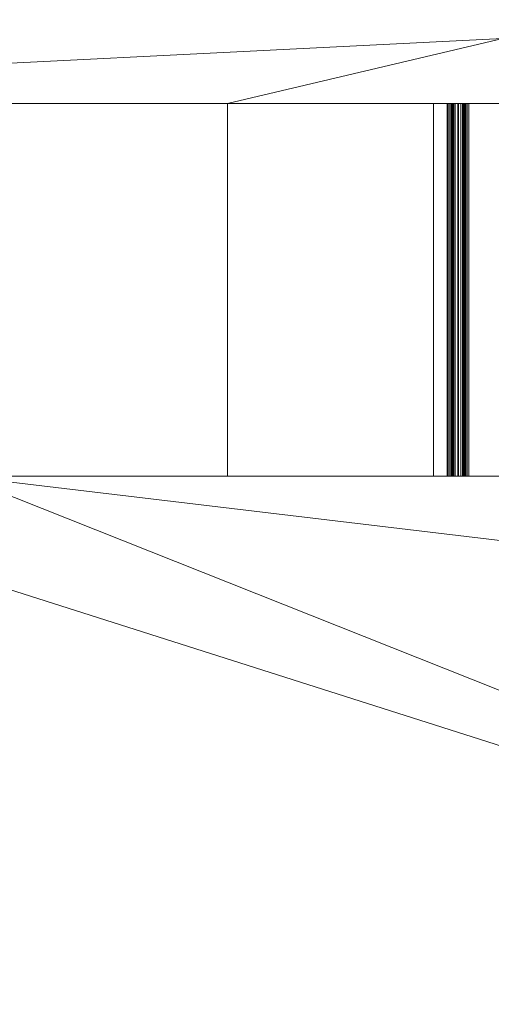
# Model space of a CAD drawing. Header units: millimetres. Extents: x -740 to 768, y -616 to 1219.
# Tile 14 of 256: x 138 to 258, y -182 to 69. Entities that reach past the tile are written whole.
import ezdxf

# ---------------------------------------------------------------- set-up
doc = ezdxf.new("R2010")
doc.units = ezdxf.units.MM
doc.layers.add('A-GENM', color=13, linetype='Continuous')

# ---------------------------------------------------------------- blocks, each defined once
blk = doc.blocks.new('QS3200 - QS3200wDiverterMixerControls-181977-_3D_')
at = {"layer": 'A-GENM', "lineweight": 5}
mesh = blk.add_polyface(dxfattribs=at)
corners = [(-175.5, 47.5, -89.04), (-175.45, 47.5, -89.42), (-175.3, 47.5, -89.77), (-175.07, 47.5, -90.07), (-174.77, 47.5, -90.3), (-174.42, 47.5, -90.45), (-174.04, 47.5, -90.5), (-140.5, 47.5, -90.5), (-140.5, 47.5, -93), (-174.05, 47.5, -93), (-175.08, 47.5, -92.87), (-176.03, 47.5, -92.47), (-176.84, 47.5, -91.84), (-177.47, 47.5, -91.03), (-177.87, 47.5, -90.08), (-178, 47.5, -89.05), (-178, 47.5, -32), (-178.05, 47.5, -31.61), (-178.2, 47.5, -31.25), (-178.44, 47.5, -30.94), (-178.75, 47.5, -30.7), (-179.11, 47.5, -30.55), (-179.5, 47.5, -30.5), (-235.5, 47.5, -30.5), (-235.5, 47.5, -28), (-179.46, 47.5, -28), (-178.43, 47.5, -28.13), (-177.48, 47.5, -28.53), (-176.66, 47.5, -29.16), (-176.03, 47.5, -29.98), (-175.63, 47.5, -30.93), (-175.5, 47.5, -31.96)]
mesh.append_faces([[corners[k] for k in face] for face in [(18, 29, 30, 17), (17, 30, 31), (27, 19, 20), (9, 5, 6, 8), (11, 3, 4, 10), (10, 4, 5, 9), (1, 14, 15, 0), (0, 15, 16), (14, 1, 2, 13), (13, 2, 3, 12), (3, 11, 12)]], dxfattribs={"vtx0": -1, "vtx2": -1})
mesh.append_faces([[corners[k] for k in face] for face in [(24, 25, 22, 23)]], dxfattribs={"vtx1": -1})
mesh.append_faces([[corners[k] for k in face] for face in [(28, 29, 19, 27), (18, 19, 29)]], dxfattribs={"vtx1": -1, "vtx2": -1})
mesh.append_faces([[corners[k] for k in face] for face in [(16, 17, 31, 0), (25, 26, 21, 22), (26, 27, 20, 21)]], dxfattribs={"vtx1": -1, "vtx3": -1})
mesh.append_faces([[corners[k] for k in face] for face in [(6, 7, 8)]], dxfattribs={"vtx2": -1})
mesh = blk.add_polyface(dxfattribs=at)
corners = [(-179.46, -47.5, -28), (-179.46, 47.5, -28), (-235.5, 47.5, -28), (-235.5, -47.5, -28)]
mesh.append_faces([[corners[k] for k in face] for face in [(0, 1, 2, 3)]])
mesh = blk.add_polyface(dxfattribs=at)
corners = [(-235.5, -47.5, -28), (-235.5, 47.5, -28), (-235.5, 47.5, -30.5), (-235.5, -47.5, -30.5)]
mesh.append_faces([[corners[k] for k in face] for face in [(0, 1, 2, 3)]])
mesh = blk.add_polyface(dxfattribs=at)
corners = [(-235.5, -47.5, -30.5), (-235.5, 47.5, -30.5), (-179.5, 47.5, -30.5), (-179.5, -47.5, -30.5)]
mesh.append_faces([[corners[k] for k in face] for face in [(0, 1, 2, 3)]])
mesh = blk.add_polyface(dxfattribs=at)
corners = [(-178, -47.5, -32), (-178.05, -47.5, -31.61), (-178.2, -47.5, -31.25), (-178.44, -47.5, -30.94), (-178.75, -47.5, -30.7), (-179.11, -47.5, -30.55), (-179.5, -47.5, -30.5), (-179.5, 47.5, -30.5), (-179.11, 47.5, -30.55), (-178.75, 47.5, -30.7), (-178.44, 47.5, -30.94), (-178.2, 47.5, -31.25), (-178.05, 47.5, -31.61), (-178, 47.5, -32)]
mesh.append_faces([[corners[k] for k in face] for face in [(8, 5, 6, 7)]], dxfattribs={"vtx0": -1})
mesh.append_faces([[corners[k] for k in face] for face in [(9, 4, 5, 8), (4, 9, 10, 3), (12, 1, 2, 11), (3, 10, 11, 2)]], dxfattribs={"vtx0": -1, "vtx2": -1})
mesh.append_faces([[corners[k] for k in face] for face in [(13, 0, 1, 12)]], dxfattribs={"vtx2": -1})
mesh = blk.add_polyface(dxfattribs=at)
corners = [(-179.46, -47.5, -28), (-178.43, -47.5, -28.13), (-177.48, -47.5, -28.53), (-176.66, -47.5, -29.16), (-176.03, -47.5, -29.98), (-175.63, -47.5, -30.93), (-175.5, -47.5, -31.96), (-175.5, 47.5, -31.96), (-175.63, 47.5, -30.93), (-176.03, 47.5, -29.98), (-176.66, 47.5, -29.16), (-177.48, 47.5, -28.53), (-178.43, 47.5, -28.13), (-179.46, 47.5, -28)]
mesh.append_faces([[corners[k] for k in face] for face in [(1, 12, 13, 0)]], dxfattribs={"vtx0": -1})
mesh.append_faces([[corners[k] for k in face] for face in [(5, 8, 9, 4), (4, 9, 10, 3), (2, 11, 12, 1), (11, 2, 3, 10)]], dxfattribs={"vtx0": -1, "vtx2": -1})
mesh.append_faces([[corners[k] for k in face] for face in [(6, 7, 8, 5)]], dxfattribs={"vtx2": -1})
mesh = blk.add_polyface(dxfattribs=at)
corners = [(-178, -47.5, -32), (-178, 47.5, -32), (-178, 47.5, -89.05), (-178, -47.5, -89.05)]
mesh.append_faces([[corners[k] for k in face] for face in [(0, 1, 2, 3)]])
mesh = blk.add_polyface(dxfattribs=at)
corners = [(-174.05, -47.5, -93), (-175.08, -47.5, -92.87), (-176.03, -47.5, -92.47), (-176.84, -47.5, -91.84), (-177.47, -47.5, -91.03), (-177.87, -47.5, -90.08), (-178, -47.5, -89.05), (-178, 47.5, -89.05), (-177.87, 47.5, -90.08), (-177.47, 47.5, -91.03), (-176.84, 47.5, -91.84), (-176.03, 47.5, -92.47), (-175.08, 47.5, -92.87), (-174.05, 47.5, -93)]
mesh.append_faces([[corners[k] for k in face] for face in [(1, 12, 13, 0)]], dxfattribs={"vtx0": -1})
mesh.append_faces([[corners[k] for k in face] for face in [(9, 4, 5, 8), (2, 11, 12, 1), (11, 2, 3, 10)]], dxfattribs={"vtx0": -1, "vtx2": -1})
mesh.append_faces([[corners[k] for k in face] for face in [(7, 8, 5, 6)]], dxfattribs={"vtx1": -1})
mesh.append_faces([[corners[k] for k in face] for face in [(3, 4, 9, 10)]], dxfattribs={"vtx1": -1, "vtx3": -1})
mesh = blk.add_polyface(dxfattribs=at)
corners = [(-175.5, -47.5, -89.04), (-175.5, 47.5, -89.04), (-175.5, 47.5, -31.96), (-175.5, -47.5, -31.96)]
mesh.append_faces([[corners[k] for k in face] for face in [(0, 1, 2, 3)]])
mesh = blk.add_polyface(dxfattribs=at)
corners = [(-175.5, -47.5, -89.04), (-175.45, -47.5, -89.42), (-175.3, -47.5, -89.77), (-175.07, -47.5, -90.07), (-174.77, -47.5, -90.3), (-174.42, -47.5, -90.45), (-174.04, -47.5, -90.5), (-174.04, 47.5, -90.5), (-174.42, 47.5, -90.45), (-174.77, 47.5, -90.3), (-175.07, 47.5, -90.07), (-175.3, 47.5, -89.77), (-175.45, 47.5, -89.42), (-175.5, 47.5, -89.04)]
mesh.append_faces([[corners[k] for k in face] for face in [(8, 5, 6, 7)]], dxfattribs={"vtx0": -1})
mesh.append_faces([[corners[k] for k in face] for face in [(9, 4, 5, 8), (4, 9, 10, 3), (12, 1, 2, 11), (3, 10, 11, 2)]], dxfattribs={"vtx0": -1, "vtx2": -1})
mesh.append_faces([[corners[k] for k in face] for face in [(13, 0, 1, 12)]], dxfattribs={"vtx2": -1})
mesh = blk.add_polyface(dxfattribs=at)
corners = [(-174.05, -47.5, -93), (-174.05, 47.5, -93), (-140.5, 47.5, -93), (-140.5, -47.5, -93)]
mesh.append_faces([[corners[k] for k in face] for face in [(0, 1, 2, 3)]])
mesh = blk.add_polyface(dxfattribs=at)
corners = [(-140.5, -47.5, -90.5), (-140.5, 47.5, -90.5), (-174.04, 47.5, -90.5), (-174.04, -47.5, -90.5)]
mesh.append_faces([[corners[k] for k in face] for face in [(0, 1, 2, 3)]])
mesh = blk.add_polyface(dxfattribs=at)
corners = [(-175.5, -47.5, -89.04), (-175.5, -47.5, -31.96), (-175.63, -47.5, -30.93), (-176.03, -47.5, -29.98), (-176.66, -47.5, -29.16), (-177.48, -47.5, -28.53), (-178.43, -47.5, -28.13), (-179.46, -47.5, -28), (-235.5, -47.5, -28), (-235.5, -47.5, -30.5), (-179.5, -47.5, -30.5), (-179.11, -47.5, -30.55), (-178.75, -47.5, -30.7), (-178.44, -47.5, -30.94), (-178.2, -47.5, -31.25), (-178.05, -47.5, -31.61), (-178, -47.5, -32), (-178, -47.5, -89.05), (-177.87, -47.5, -90.08), (-177.47, -47.5, -91.03), (-176.84, -47.5, -91.84), (-176.03, -47.5, -92.47), (-175.08, -47.5, -92.87), (-174.05, -47.5, -93), (-140.5, -47.5, -93), (-140.5, -47.5, -90.5), (-174.04, -47.5, -90.5), (-174.42, -47.5, -90.45), (-174.77, -47.5, -90.3), (-175.07, -47.5, -90.07), (-175.3, -47.5, -89.77), (-175.45, -47.5, -89.42)]
mesh.append_faces([[corners[k] for k in face] for face in [(26, 23, 24, 25)]], dxfattribs={"vtx0": -1})
mesh.append_faces([[corners[k] for k in face] for face in [(17, 0, 16), (30, 19, 29), (3, 14, 2)]], dxfattribs={"vtx0": -1, "vtx1": -1})
mesh.append_faces([[corners[k] for k in face] for face in [(27, 22, 23, 26), (28, 21, 22, 27), (21, 28, 29), (1, 15, 16, 0), (2, 14, 15, 1), (13, 4, 5, 12)]], dxfattribs={"vtx0": -1, "vtx2": -1})
mesh.append_faces([[corners[k] for k in face] for face in [(29, 19, 20, 21)]], dxfattribs={"vtx0": -1, "vtx3": -1})
mesh.append_faces([[corners[k] for k in face] for face in [(9, 10, 8)]], dxfattribs={"vtx1": -1})
mesh.append_faces([[corners[k] for k in face] for face in [(5, 6, 12)]], dxfattribs={"vtx1": -1, "vtx2": -1})
mesh.append_faces([[corners[k] for k in face] for face in [(18, 19, 30, 31), (17, 18, 31, 0), (13, 14, 3, 4), (10, 11, 7, 8), (11, 12, 6, 7)]], dxfattribs={"vtx1": -1, "vtx3": -1})

msp = doc.modelspace()

# ---------------------------------------------------------------- block references
at = {"layer": 'A-GENM', "lineweight": 5}
msp.add_blockref('QS3200 - QS3200wDiverterMixerControls-181977-_3D_', (425.97, 0, -0.49), dxfattribs=at)

# ---------------------------------------------------------------- meshes
mesh = msp.add_polyface(dxfattribs=at)
corners = [(767.87, 1219.2, -0.49), (-740, 1219.2, -0.49), (-740, -615.94, -0.49), (767.87, -615.94, -0.49), (260.61, -47.5, -0.49), (190.47, -47.5, -0.49), (190.47, 47.5, -0.49), (260.61, 47.5, -0.49), (260.61, 64.04, -0.49), (590.22, 64.04, -0.49), (590.22, 47.5, -0.49), (661.47, 47.5, -0.49), (661.47, -47.5, -0.49), (590.22, -47.5, -0.49), (590.22, -63.96, -0.49), (557.76, -63.96, -0.49), (557.76, -172.98, -0.49), (437.76, -172.98, -0.49), (437.76, -63.96, -0.49), (260.61, -63.96, -0.49), (-64, -47.5, -0.49), (-122.5, -47.5, -0.49), (-122.5, 47.5, -0.49), (-64, 47.5, -0.49), (-64, 54.21, -0.49), (64, 54.21, -0.49), (64, 47.5, -0.49), (122.5, 47.5, -0.49), (122.5, -47.5, -0.49), (64, -47.5, -0.49), (64, -53.79, -0.49), (-64, -53.79, -0.49), (-364, -47.5, -0.49), (-422.5, -47.5, -0.49), (-422.5, 47.5, -0.49), (-364, 47.5, -0.49), (-364, 54.21, -0.49), (-236, 54.21, -0.49), (-236, 47.5, -0.49), (-177.5, 47.5, -0.49), (-177.5, -47.5, -0.49), (-236, -47.5, -0.49), (-236, -53.79, -0.49), (-364, -53.79, -0.49)]
mesh.append_faces([[corners[k] for k in face] for face in [(11, 0, 9, 10), (9, 0, 8), (5, 28, 19, 4), (39, 22, 37, 38), (21, 42, 31, 20), (42, 21, 40, 41)]], dxfattribs={"vtx0": -1, "vtx1": -1})
mesh.append_faces([[corners[k] for k in face] for face in [(28, 17, 19), (3, 17, 30, 2)]], dxfattribs={"vtx0": -1, "vtx1": -1, "vtx2": -1})
mesh.append_faces([[corners[k] for k in face] for face in [(27, 6, 8, 25), (16, 3, 12, 14)]], dxfattribs={"vtx0": -1, "vtx1": -1, "vtx2": -1, "vtx3": -1})
mesh.append_faces([[corners[k] for k in face] for face in [(25, 8, 0, 1)]], dxfattribs={"vtx0": -1, "vtx1": -1, "vtx3": -1})
mesh.append_faces([[corners[k] for k in face] for face in [(6, 27, 28, 5), (3, 16, 17), (2, 33, 34, 1), (2, 30, 31)]], dxfattribs={"vtx0": -1, "vtx2": -1})
mesh.append_faces([[corners[k] for k in face] for face in [(1, 36, 37, 24)]], dxfattribs={"vtx0": -1, "vtx2": -1, "vtx3": -1})
mesh.append_faces([[corners[k] for k in face] for face in [(15, 16, 14)]], dxfattribs={"vtx1": -1})
mesh.append_faces([[corners[k] for k in face] for face in [(24, 25, 1)]], dxfattribs={"vtx1": -1, "vtx2": -1})
mesh.append_faces([[corners[k] for k in face] for face in [(42, 43, 2, 31)]], dxfattribs={"vtx1": -1, "vtx2": -1, "vtx3": -1})
mesh.append_faces([[corners[k] for k in face] for face in [(3, 0, 11, 12), (21, 22, 39, 40)]], dxfattribs={"vtx1": -1, "vtx3": -1})
mesh.append_faces([[corners[k] for k in face] for face in [(6, 7, 8), (12, 13, 14), (17, 18, 19), (25, 26, 27)]], dxfattribs={"vtx2": -1})
mesh.append_faces([[corners[k] for k in face] for face in [(28, 29, 30, 17), (22, 23, 24, 37), (34, 35, 36, 1), (43, 32, 33, 2)]], dxfattribs={"vtx2": -1, "vtx3": -1})
mesh = msp.add_polyface(dxfattribs=at)
corners = [(767.87, 1219.2, -118.07), (767.87, -615.94, -118.07), (-740, -615.94, -118.07), (-740, 1219.2, -118.07)]
mesh.append_faces([[corners[k] for k in face] for face in [(0, 1, 2, 3)]])
mesh = msp.add_polyface(dxfattribs=at)
corners = [(190.47, 47.5, -30.99), (190.47, 47.5, -0.49), (190.47, -47.5, -0.49), (190.47, -47.5, -30.99)]
mesh.append_faces([[corners[k] for k in face] for face in [(0, 1, 2, 3)]])
mesh = msp.add_polyface(dxfattribs=at)
corners = [(190.47, 47.5, -30.99), (242.97, 47.5, -30.99), (242.97, 47.5, -100.99), (312.97, 47.5, -100.99), (312.97, 47.5, -77.99), (608.97, 47.5, -77.99), (608.97, 47.5, -7.99), (661.47, 47.5, -7.99), (661.47, 47.5, -0.49), (590.22, 47.5, -0.49), (590.22, 47.5, -7.99), (586.97, 47.5, -7.99), (586.97, 47.5, -72.99), (264.97, 47.5, -72.99), (264.97, 47.5, -7.99), (260.61, 47.5, -7.99), (260.61, 47.5, -0.49), (190.47, 47.5, -0.49)]
mesh.append_faces([[corners[k] for k in face] for face in [(12, 5, 6, 10)]], dxfattribs={"vtx0": -1, "vtx2": -1, "vtx3": -1})
mesh.append_faces([[corners[k] for k in face] for face in [(1, 15, 16, 17)]], dxfattribs={"vtx0": -1, "vtx3": -1})
mesh.append_faces([[corners[k] for k in face] for face in [(0, 1, 17), (7, 8, 6)]], dxfattribs={"vtx1": -1})
mesh.append_faces([[corners[k] for k in face] for face in [(1, 2, 13), (14, 15, 1, 13), (3, 4, 13, 2), (9, 10, 6, 8)]], dxfattribs={"vtx1": -1, "vtx2": -1})
mesh.append_faces([[corners[k] for k in face] for face in [(12, 13, 4, 5)]], dxfattribs={"vtx1": -1, "vtx3": -1})
mesh.append_faces([[corners[k] for k in face] for face in [(10, 11, 12)]], dxfattribs={"vtx2": -1})
mesh = msp.add_polyface(dxfattribs=at)
corners = [(242.97, -47.5, -30.99), (242.97, 47.5, -30.99), (190.47, 47.5, -30.99), (190.47, -47.5, -30.99)]
mesh.append_faces([[corners[k] for k in face] for face in [(0, 1, 2, 3)]])
mesh = msp.add_polyface(dxfattribs=at)
corners = [(312.97, -47.5, -100.99), (312.97, 47.5, -100.99), (242.97, 47.5, -100.99), (242.97, -47.5, -100.99)]
mesh.append_faces([[corners[k] for k in face] for face in [(0, 1, 2, 3)]])
mesh = msp.add_polyface(dxfattribs=at)
corners = [(242.97, -47.5, -100.99), (242.97, 47.5, -100.99), (242.97, 47.5, -30.99), (242.97, -47.5, -30.99)]
mesh.append_faces([[corners[k] for k in face] for face in [(0, 1, 2, 3)]])
mesh = msp.add_polyface(dxfattribs=at)
corners = [(260.61, -47.5, -7.99), (264.97, -47.5, -7.99), (264.97, -47.5, -72.99), (437.76, -47.5, -72.99), (437.76, -47.5, -77.99), (312.97, -47.5, -77.99), (312.97, -47.5, -100.99), (242.97, -47.5, -100.99), (242.97, -47.5, -30.99), (190.47, -47.5, -30.99), (190.47, -47.5, -0.49), (260.61, -47.5, -0.49), (661.47, -47.5, -7.99), (608.97, -47.5, -7.99), (608.97, -47.5, -77.99), (557.76, -47.5, -77.99), (557.76, -47.5, -72.99), (586.97, -47.5, -72.99), (586.97, -47.5, -7.99), (590.22, -47.5, -7.99), (590.22, -47.5, -0.49), (661.47, -47.5, -0.49)]
mesh.append_faces([[corners[k] for k in face] for face in [(20, 13, 19)]], dxfattribs={"vtx0": -1, "vtx1": -1})
mesh.append_faces([[corners[k] for k in face] for face in [(2, 7, 8, 1), (8, 0, 1)]], dxfattribs={"vtx0": -1, "vtx2": -1})
mesh.append_faces([[corners[k] for k in face] for face in [(9, 10, 8), (18, 19, 17)]], dxfattribs={"vtx1": -1})
mesh.append_faces([[corners[k] for k in face] for face in [(6, 7, 2, 5), (11, 0, 8, 10)]], dxfattribs={"vtx1": -1, "vtx2": -1})
mesh.append_faces([[corners[k] for k in face] for face in [(13, 14, 17, 19)]], dxfattribs={"vtx1": -1, "vtx2": -1, "vtx3": -1})
mesh.append_faces([[corners[k] for k in face] for face in [(3, 4, 5, 2), (15, 16, 17, 14), (21, 12, 13, 20)]], dxfattribs={"vtx2": -1})

doc.saveas('drawing.dxf')
